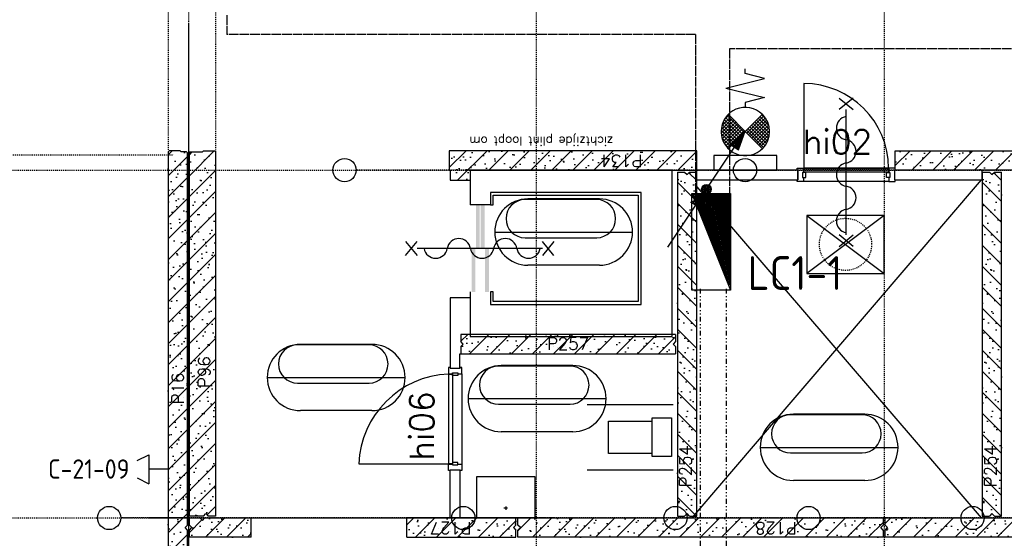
# Model space of a CAD drawing. Extents: x 0 to 1537, y 0 to 841.
# Tile 38 of 58: x 571 to 673, y 502 to 556. Entities that reach past the tile are written whole.
import ezdxf
from ezdxf.enums import TextEntityAlignment as Align

# ---------------------------------------------------------------- set-up
doc = ezdxf.new("R2010")
doc.units = 0
doc.header["$PDSIZE"] = 2
for name, pattern in [('B0402', [9.375, 6.25, -3.125]), ('B0702', [1.171875, 0.78125, -0.390625]), ('DASHDOT', [25.4, 12.7, -6.35, 0, -6.35]), ('DASHDOT2', [12.7, 6.35, -3.175, 0, -3.175]), ('DIVIDE', [1.25, 0.5, -0.25, 0, -0.25, 0, -0.25]), ('E0001', [1, 1, 0])]:
    doc.linetypes.add(name, pattern=pattern)
doc.layers.get('0').update_dxf_attribs({"linetype": 'CONTINUOUS'})
for name, color, linetype in [('AB$1A---_ATTRIB', 9, 'CONTINUOUS'), ('AL$1A---_ALGEMEEN', 9, 'CONTINUOUS'), ('AT$1A---_TEKSTB', 8, 'CONTINUOUS'), ('EB63----_OMS', 1, 'CONTINUOUS'), ('EL63----_LICHTINST', 2, 'CONTINUOUS'), ('GOTEN', 3, 'CONTINUOUS'), ('STRAMIEN', 1, 'CONTINUOUS'), ('VITELCODERING', 5, 'CONTINUOUS'), ('VITELDATA', 1, 'CONTINUOUS')]:
    doc.layers.add(name, color=color, linetype=linetype)
doc.styles.add('B-01', font='romans.shx', dxfattribs={"width": 1.2})
doc.styles.add('ISO', font='ISO')
doc.styles.add('ROMANS', font='romans.shx', dxfattribs={"height": 300})
doc.styles.get("Standard").update_dxf_attribs({"font": 'ISO'})
pattern_1 = [(225, (72263.04, 72603.07), (108.6116, -108.6116), []), (197, (72263.04, 72603.07), (-41.26, -127.7242), [0, -130.56, -73.92, 0, -107.52]), (228, (72263.04, 72603.07), (29.465, -129.875), [0, -129.28, 0, -131.84, 0, -106.24]), (251, (72263.04, 72603.07), (76.6585, -107.621), [0, -128, 0, -768, -105.28])]

# ---------------------------------------------------------------- blocks, each defined once
blk = doc.blocks.new('ESK1207D')
at = {"color": 0, "linetype": 'Continuous'}
for p, q in [((-2, -5), (-2, 5)), ((-2, 5), (2, 5)), ((2, 5), (2, -5)), ((2, -5), (-2, -5))]:
    blk.add_line(p, q, dxfattribs=at)
at = {"color": 0}
blk.add_line((2, -5), (-2, 5), dxfattribs=at)
for points in [[(1.85, -4.9), (-1.9, 4.48), (-1.9, -4.9)], [(1.7, -4.8), (-1.8, 3.96), (-1.8, -4.8)], [(1.56, -4.7), (-1.7, 3.44), (-1.7, -4.7)], [(1.41, -4.6), (-1.6, 2.92), (-1.6, -4.6)], [(1.26, -4.5), (-1.5, 2.4), (-1.5, -4.5)], [(1.11, -4.4), (-1.4, 1.88), (-1.4, -4.4)], [(0.97, -4.3), (-1.3, 1.37), (-1.3, -4.3)], [(0.82, -4.2), (-1.2, 0.85), (-1.2, -4.2)], [(0.67, -4.1), (-1.1, 0.33), (-1.1, -4.1)], [(0.52, -4), (-1, -0.19), (-1, -4)], [(0.38, -3.9), (-0.9, -0.71), (-0.9, -3.9)], [(0.23, -3.8), (-0.8, -1.23), (-0.8, -3.8)], [(0.08, -3.7), (-0.7, -1.75), (-0.7, -3.7)], [(-0.07, -3.6), (-0.6, -2.27), (-0.6, -3.6)], [(-0.22, -3.5), (-0.5, -2.79), (-0.5, -3.5)], [(-0.36, -3.4), (-0.4, -3.31), (-0.4, -3.4)]]:
    blk.add_lwpolyline(points, close=True, dxfattribs=at)
at = {"color": 0, "linetype": 'Continuous', "style": 'ISO'}
blk.add_attdef('OMS', (3.5, -5), '', height=1.8, dxfattribs=at)
blk = doc.blocks.new('ESK1201B')
at = {"color": 0, "linetype": 'Continuous'}
for p, q in [((0, 0), (4, 6)), ((-4, -6), (0, 0))]:
    blk.add_line(p, q, dxfattribs=at)
at = {"color": 0}
for points in [[(4, 6), (2.47, 4.61), (3.31, 4.06), (4, 6)], [(2.89, 4.34), (2.89, 4.34)], [(0, 0), (-1.53, -1.39), (-0.69, -1.94), (0, 0)], [(-1.11, -1.66), (-1.11, -1.66)]]:
    blk.add_lwpolyline(points, dxfattribs=at)
for points in [[(3.77, 5.66), (2.64, 4.63), (3.26, 4.21)], [(3.54, 5.31), (2.8, 4.64), (3.2, 4.37)], [(3.31, 4.97), (2.96, 4.65), (3.15, 4.52)], [(-0.23, -0.34), (-1.36, -1.37), (-0.74, -1.79)], [(-0.46, -0.69), (-1.2, -1.36), (-0.8, -1.63)], [(-0.69, -1.03), (-1.04, -1.35), (-0.85, -1.48)]]:
    blk.add_lwpolyline(points, close=True, dxfattribs=at)
for radius in [0.5, 0.4, 0.3, 0.2, 0.1]:
    blk.add_circle((0, 0), radius, dxfattribs=at)
at = {"flags": 1}
blk.add_attdef('LD', (4, 0), '', height=1.8, dxfattribs=at)
blk = doc.blocks.new('-STR-H5')
at = {"layer": 'AL$1A---_ALGEMEEN', "linetype": 'DASHDOT', "ltscale": 0.5}
blk.add_line((-5109, 0), (652, 0), dxfattribs=at)
at = {"layer": 'AL$1A---_ALGEMEEN', "linetype": 'Continuous', "ltscale": 2}
blk.add_circle((772, 0), 120, dxfattribs=at)
for p in [(-3600, 0), (0, 0)]:
    blk.add_point(p, dxfattribs=at)
blk = doc.blocks.new('-954P1-KHIB')
at = {"layer": 'AL$1A---_ALGEMEEN'}
blk.add_lwpolyline([(-87, -105), (-61, -105), (-61, -52), (-87, -52)], close=True, dxfattribs=at)
blk = doc.blocks.new('-STR-H2')
at = {"layer": 'AL$1A---_ALGEMEEN', "linetype": 'DASHDOT', "ltscale": 0.5}
blk.add_line((-3600, 0), (-9880, 0), dxfattribs=at)
at = {"layer": 'AL$1A---_ALGEMEEN', "linetype": 'Continuous', "ltscale": 2}
blk.add_circle((-10000, 0), 120, dxfattribs=at)
for p in [(-8560, 0), (-4960, 0)]:
    blk.add_point(p, dxfattribs=at)
blk = doc.blocks.new('XREF_B-A3-II-112')
at = {"layer": 'AL$1A---_ALGEMEEN', "ltscale": 2}
h = blk.add_hatch(dxfattribs=at)
h.set_pattern_fill('PREFB', color=8, scale=8, angle=180, style=0)
h.set_pattern_definition(pattern_1)
h.paths.add_polyline_path([(72253, 76383), (72243, 76393), (72188, 76393), (72178, 76403), (72063, 76403), (72053, 76393), (72053, 72193), (72063, 72183), (72253, 72183), (72253, 72258), (72228, 72283), (72253, 72308), (72253, 72478), (72228, 72503), (72253, 72528)])
h = blk.add_hatch(dxfattribs=at)
h.set_pattern_fill('PREFB', color=8, scale=8, angle=180, style=0)
h.set_pattern_definition(pattern_1)
h.paths.add_polyline_path([(72543, 76403), (72418, 76403), (72408, 76393), (72273, 76393), (72273, 72623), (72418, 72623), (72443, 72648), (72468, 72623), (72543, 72623)])
at = {"layer": 'AL$1A---_ALGEMEEN'}
h = blk.add_hatch(dxfattribs=at)
h.set_pattern_fill('PREFB', color=8, scale=8, angle=360, style=0)
h.set_pattern_definition([(45, (75863.04, 76203.07), (-108.612, 108.612), []), (17, (75863.04, 76203.07), (41.26, 127.724), [0, -130.56, -73.92, 0, -107.52]), (48, (75863.04, 76203.07), (-29.465, 129.875), [0, -129.28, 0, -131.84, 0, -106.24]), (71, (75863.04, 76203.07), (-76.6585, 107.621), [0, -128, 0, -768, -105.28])])
h.paths.add_polyline_path([(74963, 76203), (74973, 76203), (77523, 76203), (77523, 76403), (74963, 76403)])
h.paths.add_polyline_path([(74973, 76098), (75183, 76098), (75183, 76203), (74973, 76203)])
h = blk.add_hatch(dxfattribs=at)
h.set_pattern_fill('PREFB', color=8, scale=8, angle=360, style=0)
h.set_pattern_definition([(45, (83063.04, 76203.07), (-108.6116, 108.6116), []), (17, (83063.04, 76203.07), (41.26, 127.7242), [0, -130.56, -73.92, 0, -107.52]), (48, (83063.04, 76203.07), (-29.465, 129.875), [0, -129.28, 0, -131.84, 0, -106.24]), (71, (83063.04, 76203.07), (-76.6585, 107.621), [0, -128, 0, -768, -105.28])])
h.paths.add_polyline_path([(81706, 76203), (83423, 76203), (83423, 76403), (81706, 76403)])
h.paths.add_polyline_path([(79578, 76203), (81296, 76203), (81296, 76403), (79578, 76403)])
at = {"layer": 'AL$1A---_ALGEMEEN', "ltscale": 2}
h = blk.add_hatch(dxfattribs=at)
h.set_pattern_fill('PREFB', color=8, scale=8, angle=270, style=0)
h.set_pattern_definition([(315, (77323.04, 72623.07), (108.6116, 108.6116), []), (287, (77323.04, 72623.07), (127.7242, -41.26), [0, -130.56, -73.92, 0, -107.52]), (318, (77323.04, 72623.07), (129.875, 29.465), [0, -129.28, 0, -131.84, 0, -106.24]), (341, (77323.04, 72623.07), (107.621, 76.6585), [0, -128, 0, -768, -105.28])])
h.paths.add_polyline_path([(77323, 76183), (77323, 72623), (77398, 72623), (77423, 72648), (77448, 72623), (77523, 72623), (77523, 76183), (77448, 76183), (77423, 76158), (77398, 76183)])
h = blk.add_hatch(dxfattribs=at)
h.set_pattern_fill('PREFB', color=8, scale=8, angle=270, style=0)
h.set_pattern_definition([(315, (80478.04, 72623.07), (108.6116, 108.6116), []), (287, (80478.04, 72623.07), (127.7242, -41.26), [0, -130.56, -73.92, 0, -107.52]), (318, (80478.04, 72623.07), (129.875, 29.465), [0, -129.28, 0, -131.84, 0, -106.24]), (341, (80478.04, 72623.07), (107.621, 76.6585), [0, -128, 0, -768, -105.28])])
h.paths.add_polyline_path([(80478, 76183), (80478, 72623), (80553, 72623), (80578, 72648), (80603, 72623), (80678, 72623), (80678, 76183), (80603, 76183), (80578, 76158), (80553, 76183)])
at = {"layer": 'AL$1A---_ALGEMEEN'}
h = blk.add_hatch(dxfattribs=at)
h.set_pattern_fill('PREFB', color=8, scale=8, angle=180, style=0)
h.set_pattern_definition([(225, (75863.04, 74503.07), (108.612, -108.612), []), (197, (75863.04, 74503.07), (-41.26, -127.724), [0, -130.56, -73.92, 0, -107.52]), (228, (75863.04, 74503.07), (29.465, -129.875), [0, -129.28, 0, -131.84, 0, -106.24]), (251, (75863.04, 74503.07), (76.6585, -107.621), [0, -128, 0, -768, -105.28])])
h.paths.add_polyline_path([(77303, 74503), (75083, 74503), (75083, 74428), (75108, 74403), (75083, 74378), (75083, 74303), (77303, 74303), (77303, 74378), (77278, 74403), (77303, 74428)])
at = {"layer": 'AL$1A---_ALGEMEEN', "ltscale": 2}
h = blk.add_hatch(dxfattribs=at)
h.set_pattern_fill('PREFB', color=8, scale=8, angle=360, style=0)
h.set_pattern_definition([(45, (72263.04, 72603.07), (-108.6116, 108.6116), []), (17, (72263.04, 72603.07), (41.26, 127.724), [0, -130.56, -73.92, 0, -107.52]), (48, (72263.04, 72603.07), (-29.465, 129.875), [0, -129.28, 0, -131.84, 0, -106.24]), (71, (72263.04, 72603.07), (-76.6585, 107.621), [0, -128, 0, -768, -105.28])])
h.paths.add_polyline_path([(75653, 72403), (75653, 72478), (75628, 72503), (75653, 72528), (75653, 72603), (74523, 72603), (74523, 72403)])
h.paths.add_polyline_path([(72913, 72403), (72913, 72603), (72433, 72603), (72408, 72578), (72383, 72603), (72273, 72603), (72273, 72528), (72298, 72503), (72273, 72478), (72273, 72403)])
h = blk.add_hatch(dxfattribs=at)
h.set_pattern_fill('PREFB', color=8, scale=8, angle=360, style=0)
h.set_pattern_definition([(45, (75863.04, 72603.07), (-108.6116, 108.6116), []), (17, (75863.04, 72603.07), (41.26, 127.7242), [0, -130.56, -73.92, 0, -107.52]), (48, (75863.04, 72603.07), (-29.465, 129.875), [0, -129.28, 0, -131.84, 0, -106.24]), (71, (75863.04, 72603.07), (-76.6585, 107.621), [0, -128, 0, -768, -105.28])])
h.paths.add_polyline_path([(75673, 72603), (75673, 72528), (75698, 72503), (75673, 72478), (75673, 72403), (79453, 72403), (79453, 72478), (79428, 72503), (79453, 72528), (79453, 72603)])
h = blk.add_hatch(dxfattribs=at)
h.set_pattern_fill('PREFB', color=8, scale=8, angle=360, style=0)
h.set_pattern_definition([(45, (83063.04, 72603.07), (-108.6116, 108.6116), []), (17, (83063.04, 72603.07), (41.26, 127.7242), [0, -130.56, -73.92, 0, -107.52]), (48, (83063.04, 72603.07), (-29.465, 129.875), [0, -129.28, 0, -131.84, 0, -106.24]), (71, (83063.04, 72603.07), (-76.6585, 107.621), [0, -128, 0, -768, -105.28])])
h.paths.add_polyline_path([(79473, 72603), (79473, 72528), (79498, 72503), (79473, 72478), (79473, 72403), (83053, 72403), (83053, 72478), (83028, 72503), (83053, 72528), (83053, 72603)])
at = {"layer": 'AL$1A---_ALGEMEEN', "color": 8, "linetype": 'B0702', "ltscale": 2}
for p, q in [((72053, 83403), (72053, 76413)), ((72543, 83405), (72543, 76415)), ((72913, 72603), (74523, 72603))]:
    blk.add_line(p, q, dxfattribs=at)
at = {"layer": 'AL$1A---_ALGEMEEN', "color": 8}
for p, q in [((78026, 77203), (78026, 77253)), ((77826, 77053), (78226, 77153)), ((78226, 77153), (78026, 77203)), ((77826, 77053), (78226, 76953)), ((78226, 76953), (78026, 76903)), ((78026, 76903), (78026, 76853)), ((77892, 76736), (77776, 76620)), ((77875, 76754), (77783, 76662)), ((77857, 76772), (77804, 76719)), ((77979, 76556), (77808, 76726)), ((77996, 76574), (77822, 76748)), ((78014, 76591), (77838, 76768)), ((78026, 76603), (77851, 76778)), ((78026, 76603), (78201, 76778)), ((77910, 76719), (77776, 76585)), ((77928, 76701), (77780, 76554)), ((77926, 76503), (77780, 76649)), ((77943, 76521), (77787, 76677)), ((77945, 76683), (77788, 76526)), ((77961, 76538), (77796, 76703)), ((77963, 76666), (77798, 76500)), ((77981, 76648), (77810, 76477)), ((77998, 76630), (77824, 76456)), ((77908, 76485), (77776, 76617)), ((77890, 76468), (77777, 76581)), ((77872, 76450), (77784, 76538)), ((78016, 76613), (77839, 76436)), ((78026, 76603), (77851, 76428)), ((78026, 76603), (78201, 76428)), ((77855, 76432), (77809, 76478)), ((72283, 76393), (72273, 76383)), ((72273, 72623), (72273, 76383)), ((72418, 76403), (72533, 76403)), ((72543, 76393), (72533, 76403)), ((72543, 76393), (72543, 72633)), ((78351, 76353), (77701, 76353)), ((77701, 76353), (77701, 76203)), ((78351, 76203), (78351, 76353)), ((77701, 76203), (78351, 76203)), ((75388, 75843), (75178, 75843)), ((79463, 75735), (78663, 75735)), ((78663, 75735), (78663, 75135)), ((79463, 75135), (79463, 75735)), ((78663, 75135), (79463, 75135)), ((77278, 73773), (76388, 73773)), ((76388, 73103), (77278, 73103)), ((75566, 72704), (75528, 72704)), ((75547, 72723), (75547, 72686))]:
    blk.add_line(p, q, dxfattribs=at)
at = {"layer": 'AL$1A---_ALGEMEEN', "color": 8, "ltscale": 2}
for p, q in [((78630, 77099), (78630, 76220)), ((72283, 76393), (72408, 76393)), ((72418, 76403), (72408, 76393)), ((78561, 76204), (78561, 76223)), ((78561, 76223), (78628, 76223)), ((79511, 76223), (78628, 76223)), ((78628, 76223), (78628, 76180)), ((79578, 76223), (79511, 76223)), ((79511, 76223), (79511, 76180)), ((79578, 76204), (79578, 76223)), ((78570, 76203), (77523, 76203)), ((77523, 76103), (77523, 76203)), ((78561, 76204), (78570, 76204)), ((78570, 76204), (78570, 76102)), ((78570, 76103), (78570, 76203)), ((78619, 76180), (78619, 76127)), ((78619, 76180), (78628, 76180)), ((78619, 76127), (78628, 76127)), ((78628, 76127), (78628, 76084)), ((79520, 76180), (79511, 76180)), ((79520, 76127), (79511, 76127)), ((79511, 76127), (79511, 76084)), ((79520, 76180), (79520, 76127)), ((79578, 76204), (79569, 76204)), ((79569, 76204), (79569, 76102)), ((80478, 76203), (79569, 76203)), ((79569, 76203), (79569, 76103)), ((80478, 76103), (80478, 76203)), ((80468, 76103), (77473, 72603)), ((77503, 76053), (80468, 72603)), ((77523, 76103), (78570, 76103)), ((78561, 76102), (78570, 76102)), ((78628, 76084), (78561, 76084)), ((79511, 76084), (78628, 76084)), ((79511, 76084), (79578, 76084)), ((79569, 76103), (80478, 76103)), ((79578, 76102), (79569, 76102)), ((78663, 75735), (79463, 75135)), ((79463, 75735), (78663, 75135)), ((75183, 74883), (74973, 74883)), ((74973, 74883), (74973, 74153)), ((75183, 74503), (75183, 74883)), ((75073, 74153), (75073, 74303)), ((75073, 74303), (75173, 74303)), ((74972, 74162), (74954, 74162)), ((74954, 74162), (74954, 74095)), ((74954, 74095), (74954, 73161)), ((74954, 74095), (74997, 74095)), ((74972, 74162), (74972, 74153)), ((74972, 74153), (75074, 74153)), ((74973, 74153), (75073, 74153)), ((74997, 74104), (75050, 74104)), ((74997, 74104), (74997, 74095)), ((75050, 74104), (75050, 74095)), ((75050, 74095), (75093, 74095)), ((75074, 74162), (75074, 74153)), ((75093, 74095), (75093, 74162)), ((75093, 74095), (75093, 73161)), ((74027, 73163), (74957, 73163)), ((74954, 73094), (74954, 73161)), ((74954, 73161), (74997, 73161)), ((74997, 73152), (74997, 73161)), ((75050, 73152), (75050, 73161)), ((75050, 73161), (75093, 73161)), ((75093, 73161), (75093, 73094)), ((74972, 73094), (74954, 73094)), ((74972, 73094), (74972, 73103)), ((74972, 73103), (75074, 73103)), ((74973, 72603), (74973, 73103)), ((74973, 73103), (75073, 73103)), ((74997, 73152), (75050, 73152)), ((75073, 73103), (75073, 72603)), ((75074, 73094), (75074, 73103)), ((72253, 72603), (71851, 72603))]:
    blk.add_line(p, q, dxfattribs=at)
at = {"layer": 'AL$1A---_ALGEMEEN', "color": 8, "linetype": 'ByBlock'}
for p, q in [((79142, 76949), (78998, 76829)), ((78998, 76949), (79142, 76829)), ((79070, 75533), (79070, 76829)), ((76486, 75899), (75748, 75899)), ((76516, 75905), (75776, 75905)), ((75433, 75562), (76860, 75562)), ((76488, 75500), (75748, 75500)), ((78998, 75413), (79142, 75533)), ((79142, 75413), (78998, 75533)), ((74510, 75465), (74630, 75321)), ((74510, 75321), (74630, 75465)), ((76046, 75321), (75926, 75465)), ((76046, 75465), (75926, 75321)), ((75926, 75393), (74630, 75393)), ((76516, 75218), (75776, 75218)), ((74131, 74394), (73393, 74394)), ((74162, 74400), (73422, 74400)), ((76211, 74176), (75473, 74176)), ((76242, 74181), (75501, 74181)), ((73078, 74057), (74505, 74057)), ((74133, 73995), (73393, 73995)), ((75158, 73838), (76585, 73838)), ((76213, 73777), (75473, 73777)), ((74162, 73714), (73422, 73714)), ((79233, 73672), (78495, 73672)), ((79263, 73677), (78523, 73677)), ((76242, 73495), (75501, 73495)), ((78180, 73334), (79607, 73334)), ((79235, 73273), (78495, 73273)), ((79263, 72991), (78523, 72991))]:
    blk.add_line(p, q, dxfattribs=at)
at = {"layer": 'AL$1A---_ALGEMEEN', "color": 8, "linetype": 'Continuous'}
for p, q in [((78219, 76764), (78042, 76587)), ((78234, 76744), (78059, 76569)), ((78247, 76722), (78077, 76552)), ((78277, 76623), (78161, 76738)), ((78270, 76665), (78179, 76756)), ((78246, 76724), (78196, 76774)), ((78231, 76456), (78055, 76632)), ((78244, 76478), (78072, 76650)), ((78256, 76502), (78090, 76668)), ((78259, 76698), (78095, 76534)), ((78266, 76527), (78108, 76685)), ((78268, 76672), (78112, 76516)), ((78273, 76556), (78126, 76703)), ((78274, 76643), (78130, 76499)), ((78277, 76587), (78143, 76721)), ((78215, 76437), (78037, 76615)), ((78277, 76611), (78148, 76481)), ((78276, 76574), (78165, 76463)), ((78266, 76529), (78183, 76446)), ((77323, 76183), (77323, 72623)), ((77323, 76183), (77398, 76183)), ((77398, 76183), (77423, 76158)), ((77423, 76158), (77448, 76183)), ((77448, 76183), (77523, 76183)), ((77523, 72623), (77523, 76183)), ((80478, 76183), (80478, 72623)), ((80478, 76183), (80553, 76183)), ((80553, 76183), (80578, 76158)), ((80578, 76158), (80603, 76183)), ((80603, 76183), (80678, 76183)), ((80678, 72623), (80678, 76183)), ((77303, 74503), (75083, 74503)), ((75083, 74503), (75083, 74428)), ((77303, 74503), (77303, 74428)), ((75108, 74403), (75083, 74428)), ((75083, 74378), (75108, 74403)), ((77303, 74428), (77278, 74403)), ((77278, 74403), (77303, 74378)), ((75083, 74378), (75083, 74303)), ((75083, 74303), (77303, 74303)), ((77303, 74378), (77303, 74303)), ((77423, 72648), (77398, 72623)), ((77448, 72623), (77423, 72648)), ((80578, 72648), (80553, 72623)), ((80603, 72623), (80578, 72648)), ((72273, 72528), (72273, 72603)), ((72273, 72603), (72383, 72603)), ((72383, 72603), (72408, 72578)), ((72408, 72578), (72433, 72603)), ((72433, 72603), (72913, 72603)), ((72913, 72403), (72913, 72603)), ((74523, 72403), (74523, 72603)), ((75653, 72603), (74523, 72603)), ((75653, 72528), (75653, 72603)), ((75673, 72603), (79453, 72603)), ((75673, 72528), (75673, 72603)), ((77323, 72623), (77398, 72623)), ((77448, 72623), (77523, 72623)), ((79453, 72603), (79453, 72528)), ((79473, 72603), (83053, 72603)), ((79473, 72528), (79473, 72603)), ((80478, 72623), (80553, 72623)), ((80603, 72623), (80678, 72623)), ((72298, 72503), (72273, 72528)), ((72273, 72478), (72298, 72503)), ((72273, 72403), (72273, 72478)), ((75653, 72528), (75628, 72503)), ((75628, 72503), (75653, 72478)), ((75653, 72403), (75653, 72478)), ((75698, 72503), (75673, 72528)), ((75673, 72478), (75698, 72503)), ((75673, 72403), (75673, 72478)), ((79428, 72503), (79453, 72528)), ((79453, 72478), (79428, 72503)), ((79453, 72478), (79453, 72403)), ((79498, 72503), (79473, 72528)), ((79473, 72478), (79498, 72503)), ((79473, 72403), (79473, 72478)), ((72913, 72403), (72273, 72403)), ((74523, 72403), (75653, 72403)), ((79453, 72403), (75673, 72403)), ((83053, 72403), (79473, 72403))]:
    blk.add_line(p, q, dxfattribs=at)
at = {"layer": 'AL$1A---_ALGEMEEN', "color": 8, "linetype": 'B0702'}
blk.add_line((61708, 76363), (72110, 76363), dxfattribs=at)
at = {"layer": 'AL$1A---_ALGEMEEN', "color": 8, "linetype": 'Continuous', "ltscale": 2}
for p, q in [((72053, 76393), (72063, 76403)), ((72053, 76393), (72053, 72193)), ((72178, 76403), (72063, 76403)), ((72178, 76403), (72188, 76393)), ((72243, 76393), (72188, 76393)), ((72243, 76393), (72253, 76383)), ((72253, 72528), (72253, 76383)), ((72273, 76393), (72408, 76393)), ((72273, 72623), (72273, 76393)), ((72418, 76403), (72408, 76393)), ((72418, 76403), (72543, 76403)), ((72543, 76403), (72543, 72623)), ((72418, 72623), (72443, 72648)), ((72443, 72648), (72468, 72623)), ((72418, 72623), (72273, 72623)), ((72543, 72623), (72468, 72623)), ((72253, 72528), (72228, 72503)), ((72253, 72478), (72228, 72503)), ((72253, 72308), (72253, 72478))]:
    blk.add_line(p, q, dxfattribs=at)
at = {"layer": 'AL$1A---_ALGEMEEN', "color": 8, "linetype": 'DASHDOT', "ltscale": 0.5}
for p, q in [((78136, 76203), (73999, 76203)), ((76043, 72603), (71563, 72603)), ((71853, 72603), (77183, 72603)), ((74928, 72603), (80258, 72603)), ((79698, 72603), (75228, 72603)), ((78528, 72603), (83858, 72603)), ((83342, 72603), (78801, 72603))]:
    blk.add_line(p, q, dxfattribs=at)
at = {"layer": 'AL$1A---_ALGEMEEN', "color": 8, "linetype": 'Continuous'}
blk.add_lwpolyline([(78205, 76425, 0.412892), (78204, 76781, -1.104742)], format="xyb", dxfattribs=at)
at = {"layer": 'AL$1A---_ALGEMEEN', "color": 8, "linetype": 'Continuous', "ltscale": 2}
blk.add_lwpolyline([(72053, 72193), (72063, 72183), (72253, 72183), (72253, 72258), (72228, 72283), (72253, 72308), (72253, 72478), (72228, 72503), (72253, 72528), (72253, 76383), (72243, 76393), (72188, 76393), (72178, 76403), (72063, 76403), (72053, 76393), (72053, 72193)], dxfattribs=at)
at = {"layer": 'AL$1A---_ALGEMEEN', "color": 8, "linetype": 'Continuous'}
for points in [[(74973, 76098), (75183, 76098), (75183, 76203), (77523, 76203), (77523, 76403), (74963, 76403), (74963, 76203)], [(79578, 76203), (79578, 76403), (81296, 76403)], [(74963, 76203), (74973, 76203), (74973, 76098)], [(81296, 76203), (79578, 76203)]]:
    blk.add_lwpolyline(points, dxfattribs=at)
at = {"layer": 'AL$1A---_ALGEMEEN', "color": 8}
for points in [[(79509, 76220), (79509, 76181), (78630, 76181), (78630, 76220)], [(78653, 76180), (78619, 76180), (78619, 76127), (78653, 76127)], [(79486, 76180), (79520, 76180), (79520, 76127), (79486, 76127)], [(76918, 74843), (75418, 74843), (75418, 74943), (75388, 74943), (75388, 74813), (76948, 74813), (76948, 75973), (75388, 75973), (75388, 75843), (75418, 75843), (75418, 75943), (76918, 75943)], [(74957, 74093), (74996, 74093), (74996, 73163), (74957, 73163)], [(74997, 74078), (74997, 74104), (75050, 74104), (75050, 74078)], [(77263, 73238), (77063, 73238), (77063, 73638), (77263, 73638)], [(75848, 73033), (75848, 72603), (75248, 72603), (75248, 73033)]]:
    blk.add_lwpolyline(points, close=True, dxfattribs=at)
for points in [[(75178, 74943), (75178, 74483), (77268, 74483), (77268, 76203), (75178, 76203), (75178, 75843)], [(77063, 73270), (76611, 73270), (76611, 73606), (77063, 73606)]]:
    blk.add_lwpolyline(points, dxfattribs=at)
at = {"layer": 'AL$1A---_ALGEMEEN', "color": 8, "ltscale": 2}
for points in [[(78561, 76084), (78561, 76102)], [(79578, 76084), (79578, 76102)], [(75093, 74162), (75074, 74162)], [(75093, 73094), (75074, 73094)]]:
    blk.add_lwpolyline(points, dxfattribs=at)
at = {"layer": 'AL$1A---_ALGEMEEN', "color": 8, "linetype": 'Continuous', "ltscale": 2}
for centre in [(73879, 76203), (71443, 72603), (75108, 72603), (77303, 72603), (78681, 72603), (80378, 72603)]:
    blk.add_circle(centre, 120, dxfattribs=at)
at = {"layer": 'AL$1A---_ALGEMEEN', "color": 8, "linetype": 'B0402', "ltscale": 0.2}
blk.add_circle((79063, 75435), 270, dxfattribs=at)
at = {"layer": 'AL$1A---_ALGEMEEN', "color": 8, "ltscale": 2}
for centre, radius, start, end in [((78630, 76220), 879, 0.1955, 90), ((74995, 73125), 969, 92.4294, 177.7554)]:
    blk.add_arc(centre, radius, start, end, dxfattribs=at)
at = {"layer": 'AL$1A---_ALGEMEEN', "color": 8}
blk.add_arc((78026, 76603), 250, 44.9295, 316.2, dxfattribs=at)
at = {"layer": 'AL$1A---_ALGEMEEN', "color": 8, "linetype": 'ByBlock'}
for centre, radius, start, end in [((79090, 76637), 122, 99.4623, 260.5377), ((79050, 76397), 122, 279.4623, 80.5377), ((79090, 76157), 122, 99.4623, 260.5377), ((79050, 75917), 122, 279.4623, 80.5377), ((75776, 75562), 343, 90, 270), ((75748, 75701), 198, 90, 270), ((76486, 75701), 198, 270, 90), ((76516, 75562), 343, 270, 90), ((79090, 75677), 122, 99.4623, 260.5377), ((75062, 75373), 122, 9.4623, 170.5377), ((75542, 75373), 122, 9.4623, 170.5377), ((74822, 75413), 122, 189.4623, 350.5377), ((75302, 75413), 122, 189.4623, 350.5377), ((75782, 75413), 122, 189.4623, 350.5377), ((73422, 74057), 343, 90, 270), ((73393, 74197), 198, 90, 270), ((74131, 74197), 198, 270, 90), ((74162, 74057), 343, 270, 90), ((75501, 73838), 343, 90, 270), ((75473, 73978), 198, 90, 270), ((76211, 73978), 198, 270, 90), ((76242, 73838), 343, 270, 90), ((78523, 73334), 343, 90, 270), ((78495, 73474), 198, 90, 270), ((79233, 73474), 198, 270, 90), ((79263, 73334), 343, 270, 90)]:
    blk.add_arc(centre, radius, start, end, dxfattribs=at)
at = {"layer": 'AL$1A---_ALGEMEEN', "color": 8, "linetype": 'Continuous', "ltscale": 2}
for p in [(75863, 76203), (72263, 72603), (72263, 72603), (75863, 72603), (75863, 72603), (75863, 72603), (75863, 72603), (79463, 72603), (79463, 72603), (79463, 72603), (79463, 72603)]:
    blk.add_point(p, dxfattribs=at)
at = {"layer": 'AL$1A---_ALGEMEEN', "color": 8}
for points in [[(75278, 75843), (75278, 75393), (75238, 75843), (75238, 75393)], [(75328, 75843), (75328, 75393), (75288, 75843), (75288, 75393)], [(75233, 75393), (75233, 74943), (75193, 75393), (75193, 74943)], [(75373, 75393), (75373, 74943), (75333, 75393), (75333, 74943)]]:
    blk.add_solid(points, dxfattribs=at)
at = {"layer": 'STRAMIEN', "color": 8, "linetype": 'DASHDOT2'}
for p, q in [((72263, 95903), (72263, 35276)), ((75863, 95903), (75863, 35276)), ((79463, 95903), (79463, 35276)), ((18063, 76203), (104973, 76203)), ((18063, 72603), (104973, 72603))]:
    blk.add_line(p, q, dxfattribs=at)
at = {"layer": 'AL$1A---_ALGEMEEN', "color": 8, "linetype": 'Continuous', "ltscale": 2, "rotation": 270}
blk.add_blockref('-STR-H5', (72263, 72603), dxfattribs=at)
at = {"layer": 'AL$1A---_ALGEMEEN', "color": 8}
blk.add_blockref('-STR-H2', (88023, 76203), dxfattribs=at)
at = {"layer": 'AL$1A---_ALGEMEEN', "color": 8, "ltscale": 2, "rotation": 270}
blk.add_blockref('-954P1-KHIB', (75102, 73091), dxfattribs=at)
at = {"layer": 'AB$1A---_ATTRIB', "color": 8, "linetype": 'Continuous', "style": 'ROMANS'}
for tag, p, height in [('RUIMTENUMMER', (60177, 86637), 200), ('PEILMAAT', (60123, 86380), 150), ('RUIMTENUMMER', (23322, 85669), 200), ('PEILMAAT', (23267, 85412), 150), ('RUIMTENUMMER', (25656, 84910), 200), ('RUIMTENUMMER', (66336, 84907), 200), ('PEILMAAT', (25602, 84653), 150), ('PEILMAAT', (66282, 84649), 150), ('RUIMTENUMMER', (23537, 82919), 200), ('PEILMAAT', (23482, 82661), 150), ('RUIMTENUMMER', (84269, 82608), 200), ('PEILMAAT', (84214, 82351), 150), ('RUIMTENUMMER', (23681, 80585), 200), ('PEILMAAT', (23626, 80328), 150), ('RUIMTENUMMER', (22894, 79094), 200), ('RUIMTENUMMER', (66336, 79048), 200), ('PEILMAAT', (22839, 78837), 150), ('PEILMAAT', (66282, 78791), 150), ('RUIMTENUMMER', (84269, 77245), 200), ('PEILMAAT', (84214, 76988), 150), ('RUIMTENUMMER', (75644, 75605), 200), ('RUIMTENUMMER', (81101, 75686), 200), ('RUIMTENUMMER', (83671, 75687), 200), ('RUIMTENUMMER', (86015, 75686), 200), ('RUIMTENUMMER', (25752, 75504), 200), ('PEILMAAT', (81047, 75429), 150), ('PEILMAAT', (83616, 75430), 150), ('PEILMAAT', (85961, 75429), 150), ('PEILMAAT', (75590, 75347), 150), ('RUIMTENUMMER', (93081, 75257), 200), ('PEILMAAT', (25698, 75247), 150), ('PEILMAAT', (93026, 75000), 150), ('RUIMTENUMMER', (88630, 74488), 200), ('PEILMAAT', (88576, 74231), 150), ('RUIMTENUMMER', (73290, 74100), 200), ('RUIMTENUMMER', (75369, 73882), 200), ('PEILMAAT', (73235, 73843), 150), ('PEILMAAT', (75315, 73624), 150), ('RUIMTENUMMER', (78391, 73378), 200), ('RUIMTENUMMER', (23083, 73242), 200), ('RUIMTENUMMER', (25752, 73237), 200), ('PEILMAAT', (78337, 73120), 150), ('PEILMAAT', (23029, 72985), 150), ('PEILMAAT', (25698, 72979), 150), ('RUIMTENUMMER', (44810, 70416), 200), ('PEILMAAT', (44756, 70158), 150), ('RUIMTENUMMER', (83574, 63583), 200), ('RUIMTENUMMER', (44810, 63429), 200), ('PEILMAAT', (83520, 63326), 150), ('PEILMAAT', (44756, 63172), 150), ('RUIMTENUMMER', (75343, 53663), 200), ('RUIMTENUMMER', (78500, 53652), 200), ('PEILMAAT', (75289, 53406), 150), ('PEILMAAT', (78446, 53394), 150), ('RUIMTENUMMER', (23322, 53269), 200), ('PEILMAAT', (23267, 53012), 150), ('RUIMTENUMMER', (25658, 52384), 200), ('PEILMAAT', (25603, 52127), 150), ('RUIMTENUMMER', (23527, 50518), 200), ('PEILMAAT', (23472, 50260), 150), ('RUIMTENUMMER', (80352, 50113), 200), ('PEILMAAT', (80297, 49856), 150), ('RUIMTENUMMER', (73192, 49570), 200), ('PEILMAAT', (73138, 49313), 150), ('RUIMTENUMMER', (81728, 49257), 200), ('PEILMAAT', (81673, 49000), 150), ('RUIMTENUMMER', (76409, 48643), 200), ('RUIMTENUMMER', (79143, 48643), 200), ('PEILMAAT', (76354, 48386), 150), ('PEILMAAT', (79089, 48386), 150), ('RUIMTENUMMER', (23681, 48185), 200), ('PEILMAAT', (23626, 47928), 150), ('RUIMTENUMMER', (22696, 46692), 200), ('RUIMTENUMMER', (77664, 46745), 200), ('PEILMAAT', (22641, 46435), 150), ('PEILMAAT', (77610, 46488), 150), ('RUIMTENUMMER', (87918, 45636), 200), ('PEILMAAT', (87863, 45379), 150), ('RUIMTENUMMER', (77664, 43246), 200), ('RUIMTENUMMER', (24055, 43108), 200), ('RUIMTENUMMER', (25752, 43104), 200), ('PEILMAAT', (77610, 42989), 150), ('PEILMAAT', (24001, 42851), 150), ('PEILMAAT', (25698, 42847), 150), ('RUIMTENUMMER', (25752, 40842), 200), ('PEILMAAT', (25698, 40585), 150), ('RUIMTENUMMER', (76511, 38932), 200), ('RUIMTENUMMER', (80009, 38932), 200), ('PEILMAAT', (76457, 38675), 150), ('PEILMAAT', (79955, 38675), 150), ('RUIMTENUMMER', (81728, 37671), 200), ('PEILMAAT', (81673, 37413), 150)]:
    blk.add_attdef(tag, p, '', height=height, dxfattribs=at)
for tag, p, height in [('RUIMTENUMMER', (22253, 82959), 200), ('PEILMAAT', (22510, 82905), 150), ('RUIMTENUMMER', (22255, 50559), 200), ('PEILMAAT', (22512, 50505), 150)]:
    blk.add_attdef(tag, p, '', height=height, rotation=90, dxfattribs=at)
at = {"layer": 'AB$1A---_ATTRIB', "color": 8, "style": 'B-01', "oblique": 15, "flags": 1}
for tag, p in [('SCHACHT', (75598, 75883)), ('KOOI', (75868, 75883)), ('DAGMAAT', (76138, 75883)), ('GEWICHT', (76408, 75883)), ('PERSONEN', (76678, 75883))]:
    blk.add_attdef(tag, p, '', height=180, rotation=270, dxfattribs=at)
at = {"layer": 'AT$1A---_TEKSTB', "color": 8, "ltscale": 2, "style": 'ROMANS'}
for s, height, p in [('hi02', 250, (78621, 76370)), ('P257', 125, (75974, 74345))]:
    blk.add_text(s, height=height, dxfattribs=at).set_placement(p)
at = {"layer": 'AT$1A---_TEKSTB', "color": 8, "style": 'ROMANS'}
blk.add_text('zichtzijde plint loopt om', height=90, rotation=180, dxfattribs=at).set_placement((76659, 76548))
at = {"layer": 'AT$1A---_TEKSTB', "color": 8, "ltscale": 2, "style": 'ROMANS'}
for s, height, rotation, p in [('P134', 125, 180, (76962, 76361)), ('P96', 125, 90, (72489, 73950)), ('P16', 125, 90, (72215, 73780)), ('hi06', 250, 90, (74804, 73196)), ('P254', 125, 90, (77470, 72922)), ('P254', 125, 90, (80625, 72922)), ('P127', 125, 180, (75195, 72560)), ('P128', 125, 180, (78561, 72560))]:
    blk.add_text(s, height=height, rotation=rotation, dxfattribs=at).set_placement(p)
blk = doc.blocks.new('$DAT003')
for p, q in [((3.2, 0.9), (2, 1.5)), ((2, -1.5), (2, 1.5)), ((0, 0), (2, 0)), ((3.2, -0.9), (2, -1.5))]:
    blk.add_line(p, q)

msp = doc.modelspace()

# ---------------------------------------------------------------- linework, layer by layer
at = {"layer": 'GOTEN', "linetype": 'E0001'}
for p, q in [((592.33, 556.33), (592.33, 554.33)), ((640.83, 554.33), (592.33, 554.33)), ((640.83, 554.33), (640.83, 537.17)), ((687.8, 552.83), (644.33, 552.83)), ((644.33, 552.83), (644.33, 537.17))]:
    msp.add_line(p, q, dxfattribs=at)
at = {"layer": 'VITELDATA', "linetype": 'DIVIDE'}
for p, q in [((641.3, 528), (641.3, 498.86)), ((644, 528), (644, 496.16))]:
    msp.add_line(p, q, dxfattribs=at)

# ---------------------------------------------------------------- block references
at = {"layer": 'EL63----_LICHTINST', "linetype": 'E0001'}
msp.add_blockref('ESK1201B', (641.95, 538.31), dxfattribs=at)
at = {"layer": 'EL63----_LICHTINST'}
ref = msp.add_blockref('ESK1207D', (642.43, 532.86), dxfattribs=dict(at, rotation=180))
ref.add_attrib('OMS', 'LC1-1', (646.21, 527.88), dxfattribs={"layer": 'EB63----_OMS', "color": 1, "linetype": 'Continuous', "height": 3.5, "style": 'ISO'})
at = {"layer": 'VITELDATA', "xscale": 0.01, "yscale": 0.01, "zscale": 0.01}
msp.add_blockref('XREF_B-A3-II-112', (-134.29, -221.75), dxfattribs=at)
at = {"layer": 'VITELDATA', "rotation": 180}
msp.add_blockref('$DAT003', (586.24, 509.32), dxfattribs=at)

# ---------------------------------------------------------------- texts
at = {"layer": 'VITELCODERING'}
msp.add_text('C-21-09', height=2, dxfattribs=at).set_placement((582.24, 508.35), align=Align.RIGHT)

doc.saveas('drawing.dxf')
